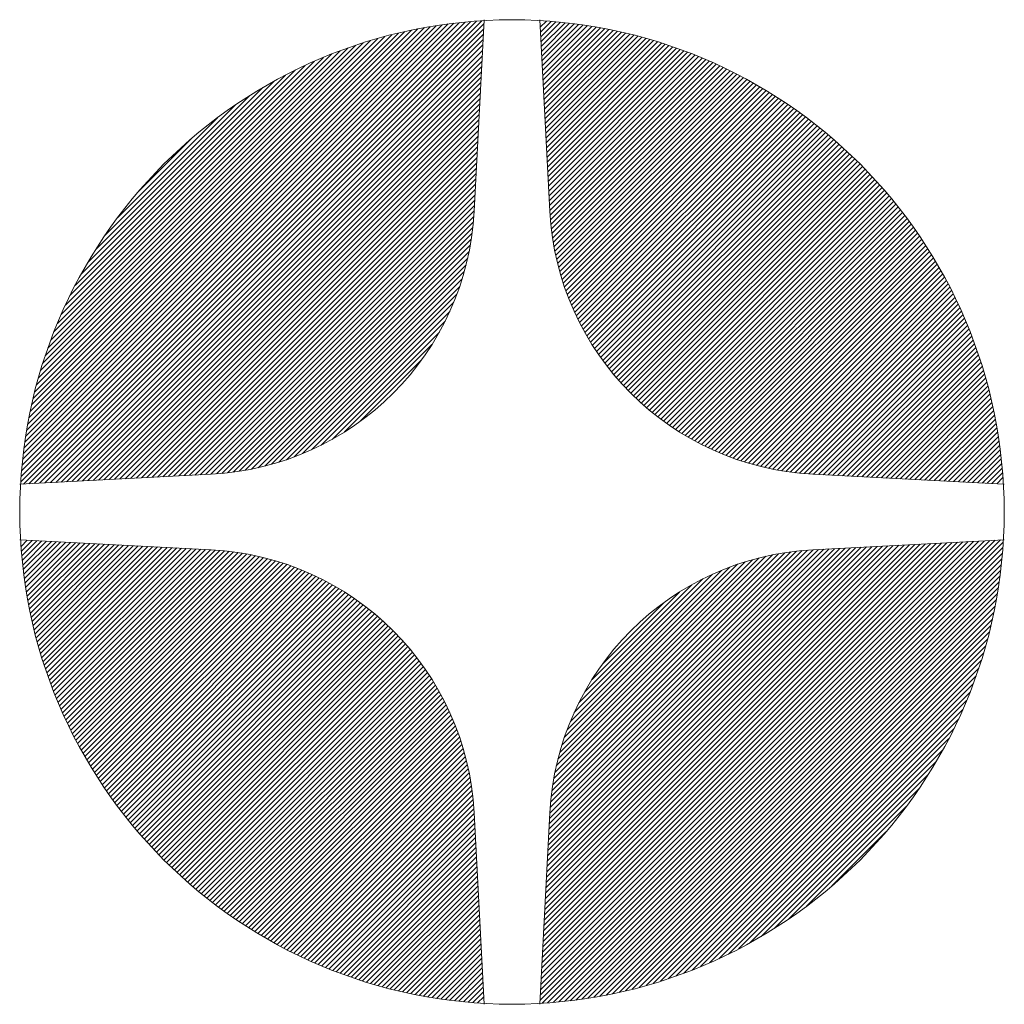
# Model space of a CAD drawing. Header units: millimetres. Extents: x 4 to 836, y 5 to 589.
# Tile 86 of 168: x 654.55 to 659.86, y 11.3 to 16.61. Entities that reach past the tile are written whole.
import ezdxf

# ---------------------------------------------------------------- set-up
doc = ezdxf.new("R2010")
doc.units = ezdxf.units.MM
doc.layers.add('256', color=7, linetype='Continuous', true_color=0xffffff)

# ---------------------------------------------------------------- blocks, each defined once
blk = doc.blocks.new('HATCH19')
at = {"color": 5, "lineweight": 13}
for p, q in [((657.357539, 11.320064), (659.842144, 13.804669)), ((657.359053, 11.348953), (659.813255, 13.803155)), ((657.360567, 11.377842), (659.784365, 13.801641)), ((657.362081, 11.406732), (659.755476, 13.800126)), ((657.363595, 11.435621), (659.726587, 13.798612)), ((657.365109, 11.464511), (659.697697, 13.797098)), ((657.366623, 11.4934), (659.668808, 13.795584)), ((657.368137, 11.52229), (659.639918, 13.79407)), ((657.369601, 11.30475), (659.857458, 13.792607)), ((657.369651, 11.551179), (659.611029, 13.792556)), ((657.371165, 11.580069), (659.582139, 13.791042)), ((657.372679, 11.608958), (659.55325, 13.789528)), ((657.374194, 11.637847), (659.524361, 13.788014)), ((657.375708, 11.666737), (659.495471, 13.7865)), ((657.377222, 11.695626), (659.466582, 13.784986)), ((657.378736, 11.724516), (659.437692, 13.783472)), ((657.38025, 11.753405), (659.408803, 13.781958)), ((657.381764, 11.782295), (659.379913, 13.780444)), ((657.383278, 11.811184), (659.351024, 13.77893)), ((657.384792, 11.840074), (659.322135, 13.777416)), ((657.386306, 11.868963), (659.293245, 13.775902)), ((657.38782, 11.897852), (659.264356, 13.774388)), ((657.389334, 11.926742), (659.235466, 13.772874)), ((657.390848, 11.955631), (659.206577, 13.77136)), ((657.392362, 11.984521), (659.177687, 13.769846)), ((657.393876, 12.01341), (659.148798, 13.768332)), ((657.39539, 12.0423), (659.119908, 13.766818)), ((657.396904, 12.071189), (659.091019, 13.765304)), ((657.398418, 12.100079), (659.06213, 13.76379)), ((657.398944, 11.306718), (659.855491, 13.763264)), ((657.399932, 12.128968), (659.03324, 13.762276)), ((657.401446, 12.157857), (659.004351, 13.760762)), ((657.40296, 12.186747), (658.975461, 13.759248)), ((657.404474, 12.215636), (658.946572, 13.757734)), ((657.405988, 12.244526), (658.917682, 13.75622)), ((657.407502, 12.273415), (658.888793, 13.754706)), ((657.409016, 12.302305), (658.859904, 13.753192)), ((657.41053, 12.331194), (658.831014, 13.751678)), ((657.412325, 12.360364), (658.801844, 13.749883)), ((657.414748, 12.390163), (658.772045, 13.74746)), ((657.417847, 12.420637), (658.741571, 13.744362)), ((657.421673, 12.451838), (658.71037, 13.740536)), ((657.426287, 12.483828), (658.67838, 13.735921)), ((657.428644, 11.309042), (659.853167, 13.733565)), ((657.431762, 12.516679), (658.64553, 13.730446)), ((657.438181, 12.550473), (658.611735, 13.724027)), ((657.445645, 12.585313), (658.576896, 13.716563)), ((657.454276, 12.621319), (658.540889, 13.707932)), ((657.458714, 11.311737), (659.850472, 13.703494)), ((657.464225, 12.658643), (658.503565, 13.697983)), ((657.47568, 12.697474), (658.464735, 13.686528)), ((657.488884, 12.738053), (658.424155, 13.673324)), ((657.489171, 11.314818), (659.84739, 13.673037)), ((657.504159, 12.780703), (658.381505, 13.65805)), ((657.520031, 11.318303), (659.843905, 13.642177)), ((657.521946, 12.825866), (658.336342, 13.640262)), ((657.542881, 12.874177), (658.288031, 13.619327)), ((657.551313, 11.322209), (659.839999, 13.610896)), ((657.567944, 12.926615), (658.235594, 13.594264)), ((657.583035, 11.326556), (659.835652, 13.579173)), ((657.598787, 12.984833), (658.177375, 13.563422)), ((657.61522, 11.331366), (659.830843, 13.546988)), ((657.638663, 13.052085), (658.110124, 13.523545)), ((657.647892, 11.336662), (659.825547, 13.514317)), ((657.681075, 11.34247), (659.819739, 13.481133)), ((657.696171, 13.136968), (658.02524, 13.466037)), ((657.714799, 11.348818), (659.81339, 13.447409)), ((657.749096, 11.355739), (659.806469, 13.413113)), ((657.783999, 11.363268), (659.798941, 13.378209)), ((657.81955, 11.371442), (659.790766, 13.342659)), ((657.85579, 11.380308), (659.7819, 13.306418)), ((657.892772, 11.389914), (659.772295, 13.269437)), ((657.93055, 11.400316), (659.761892, 13.231659)), ((657.969189, 11.41158), (659.750628, 13.193019)), ((658.008764, 11.42378), (659.738428, 13.153444)), ((658.049363, 11.437003), (659.725205, 13.112846)), ((658.091086, 11.451351), (659.710858, 13.071123)), ((658.134055, 11.466944), (659.695264, 13.028154)), ((658.178415, 11.483929), (659.678279, 12.983793)), ((658.224346, 11.502485), (659.659724, 12.937862)), ((658.27207, 11.522833), (659.639376, 12.890139)), ((658.321868, 11.545256), (659.616953, 12.840341)), ((658.37411, 11.570122), (659.592086, 12.788098)), ((658.429294, 11.597931), (659.564277, 12.732914)), ((658.488121, 11.629382), (659.532826, 12.674088)), ((658.551633, 11.665519), (659.49669, 12.610576)), ((658.621508, 11.708019), (659.454189, 12.5407)), ((658.700793, 11.759928), (659.40228, 12.461415)), ((658.796286, 11.828046), (659.334163, 12.365922)), ((658.933104, 11.937489), (659.22472, 12.229104))]:
    blk.add_line(p, q, dxfattribs=at)
blk = doc.blocks.new('HATCH21')
at = {"color": 5, "lineweight": 13}
for p, q in [((657.358574, 16.571414), (657.392138, 16.604978)), ((657.359937, 16.545402), (657.417607, 16.603071)), ((657.3613, 16.519389), (657.442849, 16.600938)), ((657.362663, 16.493377), (657.46787, 16.598584)), ((657.364027, 16.467365), (657.492676, 16.596015)), ((657.36539, 16.441353), (657.517271, 16.593234)), ((657.366753, 16.415341), (657.541659, 16.590247)), ((657.368116, 16.389329), (657.565846, 16.587058)), ((657.36948, 16.363316), (657.589835, 16.583672)), ((657.370843, 16.337304), (657.61363, 16.580092)), ((657.372206, 16.311292), (657.637236, 16.576322)), ((657.373569, 16.28528), (657.660655, 16.572366)), ((657.374933, 16.259268), (657.683892, 16.568227)), ((657.376296, 16.233256), (657.70695, 16.56391)), ((657.377659, 16.207243), (657.729832, 16.559416)), ((657.379022, 16.181231), (657.752541, 16.55475)), ((657.380386, 16.155219), (657.77508, 16.549913)), ((657.381749, 16.129207), (657.797452, 16.54491)), ((657.383112, 16.103195), (657.819659, 16.539742)), ((657.384475, 16.077182), (657.841705, 16.534412)), ((657.385839, 16.05117), (657.863591, 16.528923)), ((657.387202, 16.025158), (657.885321, 16.523278)), ((657.388565, 15.999146), (657.906896, 16.517477)), ((657.389928, 15.973134), (657.928319, 16.511525)), ((657.391292, 15.947122), (657.949592, 16.505422)), ((657.392655, 15.921109), (657.970717, 16.499172)), ((657.394018, 15.895097), (657.991696, 16.492775)), ((657.395381, 15.869085), (658.01253, 16.486234)), ((657.396744, 15.843073), (658.033222, 16.479551)), ((657.398108, 15.817061), (658.053774, 16.472727)), ((657.399471, 15.791049), (658.074187, 16.465764)), ((657.400834, 15.765036), (658.094462, 16.458664)), ((657.402197, 15.739024), (658.114602, 16.451429)), ((657.403561, 15.713012), (658.134608, 16.44406)), ((657.404924, 15.687), (658.154482, 16.436558)), ((657.406287, 15.660988), (658.174224, 16.428925)), ((657.40765, 15.634975), (658.193837, 16.421162)), ((657.409014, 15.608963), (658.213321, 16.41327)), ((657.410377, 15.582951), (658.232678, 16.405252)), ((657.411893, 15.557092), (658.251909, 16.397108)), ((657.413819, 15.531642), (658.271015, 16.388839)), ((657.416141, 15.506589), (658.289998, 16.380446)), ((657.418843, 15.481915), (658.308859, 16.371931)), ((657.42191, 15.457607), (658.327598, 16.363295)), ((657.425328, 15.43365), (658.346217, 16.354538)), ((657.429086, 15.410032), (658.364716, 16.345662)), ((657.433171, 15.386742), (658.383097, 16.336668)), ((657.437573, 15.363769), (658.401361, 16.327556)), ((657.442282, 15.341102), (658.419508, 16.318328)), ((657.447289, 15.318733), (658.43754, 16.308984)), ((657.452584, 15.296654), (658.455457, 16.299526)), ((657.458161, 15.274855), (658.47326, 16.289953)), ((657.464012, 15.25333), (658.490949, 16.280267)), ((657.47013, 15.232073), (658.508526, 16.270469)), ((657.476508, 15.211075), (658.525992, 16.260559)), ((657.48314, 15.190332), (658.543346, 16.250538)), ((657.490022, 15.169838), (658.56059, 16.240407)), ((657.497146, 15.149588), (658.577724, 16.230166)), ((657.50451, 15.129575), (658.59475, 16.219815)), ((657.512107, 15.109797), (658.611666, 16.209357)), ((657.519933, 15.090248), (658.628475, 16.19879)), ((657.527985, 15.070925), (658.645177, 16.188116)), ((657.536259, 15.051823), (658.661771, 16.177335)), ((657.54475, 15.032939), (658.67826, 16.166448)), ((657.553456, 15.014269), (658.694642, 16.155455)), ((657.562373, 14.995811), (658.710919, 16.144357)), ((657.571499, 14.977561), (658.727091, 16.133153)), ((657.58083, 14.959517), (658.743158, 16.121845)), ((657.590364, 14.941676), (658.759122, 16.110433)), ((657.600098, 14.924034), (658.774982, 16.098918)), ((657.610031, 14.906591), (658.790738, 16.087299)), ((657.620159, 14.889344), (658.806391, 16.075576)), ((657.630481, 14.872291), (658.821942, 16.063751)), ((657.640995, 14.85543), (658.83739, 16.051824)), ((657.6517, 14.838759), (658.852736, 16.039795)), ((657.662593, 14.822276), (658.86798, 16.027664)), ((657.673673, 14.805981), (658.883123, 16.015431)), ((657.684938, 14.789871), (658.898164, 16.003097)), ((657.696388, 14.773946), (658.913104, 15.990661)), ((657.708022, 14.758203), (658.927943, 15.978125)), ((657.719837, 14.742643), (658.942682, 15.965488)), ((657.731833, 14.727265), (658.95732, 15.952751)), ((657.74401, 14.712066), (658.971857, 15.939913)), ((657.756367, 14.697047), (658.986294, 15.926975)), ((657.768902, 14.682207), (659.000632, 15.913936)), ((657.781615, 14.667545), (659.014869, 15.900798)), ((657.794506, 14.65306), (659.029006, 15.88756)), ((657.807575, 14.638753), (659.043043, 15.874221)), ((657.82082, 14.624623), (659.05698, 15.860783)), ((657.834243, 14.61067), (659.070818, 15.847245)), ((657.847842, 14.596894), (659.084556, 15.833608)), ((657.861618, 14.583294), (659.098194, 15.81987)), ((657.87557, 14.569871), (659.111732, 15.806033)), ((657.889699, 14.556625), (659.12517, 15.792096)), ((657.904005, 14.543556), (659.138509, 15.778059)), ((657.918489, 14.530664), (659.151748, 15.763923)), ((657.93315, 14.51795), (659.164886, 15.749686)), ((657.94799, 14.505414), (659.177925, 15.735349)), ((657.963008, 14.493057), (659.190864, 15.720912)), ((657.978206, 14.48088), (659.203702, 15.706375)), ((657.993585, 14.468883), (659.21644, 15.691738)), ((658.009144, 14.457067), (659.229077, 15.677)), ((658.024886, 14.445433), (659.241613, 15.662161)), ((658.04081, 14.433982), (659.254049, 15.647221)), ((658.056919, 14.422716), (659.266384, 15.63218)), ((658.073214, 14.411635), (659.278617, 15.617038)), ((658.089696, 14.400741), (659.290748, 15.601794)), ((658.106366, 14.390036), (659.302778, 15.586448)), ((658.123227, 14.379522), (659.314706, 15.571)), ((658.140279, 14.369199), (659.326531, 15.55545)), ((658.157526, 14.35907), (659.338254, 15.539797)), ((658.174968, 14.349137), (659.349873, 15.524042)), ((658.192609, 14.339401), (659.361389, 15.508182)), ((658.210449, 14.329867), (659.372802, 15.492219)), ((658.228493, 14.320535), (659.38411, 15.476152)), ((658.246742, 14.311409), (659.395314, 15.45998)), ((658.265199, 14.302491), (659.406413, 15.443704)), ((658.283868, 14.293784), (659.417406, 15.427322)), ((658.302751, 14.285292), (659.428293, 15.410834)), ((658.321852, 14.277017), (659.439075, 15.39424)), ((658.341175, 14.268965), (659.449749, 15.377539)), ((658.360723, 14.261137), (659.460316, 15.36073)), ((658.3805, 14.253539), (659.470775, 15.343814)), ((658.400512, 14.246175), (659.481126, 15.326789)), ((658.420762, 14.239049), (659.491367, 15.309655)), ((658.441255, 14.232167), (659.501499, 15.292412)), ((658.461997, 14.225534), (659.51152, 15.275058)), ((658.482993, 14.219155), (659.521431, 15.257593)), ((658.50425, 14.213036), (659.53123, 15.240016)), ((658.525774, 14.207185), (659.540916, 15.222327)), ((658.547571, 14.201607), (659.550489, 15.204524)), ((658.56965, 14.19631), (659.559948, 15.186608)), ((658.592018, 14.191302), (659.569292, 15.168577)), ((658.614683, 14.186592), (659.578521, 15.15043)), ((658.637655, 14.182189), (659.587633, 15.132166)), ((658.660944, 14.178103), (659.596627, 15.113786)), ((658.684561, 14.174344), (659.605504, 15.095287)), ((658.708516, 14.170924), (659.614261, 15.076668)), ((658.732823, 14.167855), (659.622898, 15.05793)), ((658.757496, 14.165152), (659.631413, 15.03907)), ((658.782548, 14.162829), (659.639806, 15.020087)), ((658.807996, 14.160902), (659.648076, 15.000981)), ((658.833854, 14.159384), (659.65622, 14.981751)), ((658.859866, 14.158021), (659.664239, 14.962394)), ((658.885878, 14.156658), (659.672131, 14.94291)), ((658.91189, 14.155294), (659.679894, 14.923298)), ((658.937903, 14.153931), (659.687528, 14.903556)), ((658.963915, 14.152568), (659.69503, 14.883683)), ((658.989927, 14.151205), (659.7024, 14.863678)), ((659.015939, 14.149841), (659.709636, 14.843538)), ((659.041951, 14.148478), (659.716736, 14.823263)), ((659.067963, 14.147115), (659.723699, 14.802851)), ((659.093976, 14.145752), (659.730524, 14.7823)), ((659.119988, 14.144388), (659.737207, 14.761608)), ((659.146, 14.143025), (659.743749, 14.740774)), ((659.172012, 14.141662), (659.750146, 14.719796)), ((659.198024, 14.140299), (659.756397, 14.698672)), ((659.224036, 14.138935), (659.762501, 14.6774)), ((659.250049, 14.137572), (659.768454, 14.655977)), ((659.276061, 14.136209), (659.774254, 14.634403)), ((659.302073, 14.134846), (659.779901, 14.612673)), ((659.328085, 14.133482), (659.78539, 14.590787)), ((659.354097, 14.132119), (659.79072, 14.568742)), ((659.380109, 14.130756), (659.795889, 14.546535)), ((659.406122, 14.129393), (659.800893, 14.524164)), ((659.432134, 14.128029), (659.80573, 14.501626)), ((659.458146, 14.126666), (659.810397, 14.478917)), ((659.484158, 14.125303), (659.814891, 14.456036)), ((659.51017, 14.12394), (659.81921, 14.432979)), ((659.536182, 14.122576), (659.823349, 14.409743)), ((659.562195, 14.121213), (659.827305, 14.386324)), ((659.588207, 14.11985), (659.831076, 14.362719)), ((659.614219, 14.118487), (659.834657, 14.338924)), ((659.640231, 14.117123), (659.838044, 14.314936)), ((659.666243, 14.11576), (659.841233, 14.29075)), ((659.692255, 14.114397), (659.844221, 14.266362)), ((659.718268, 14.113034), (659.847003, 14.241769)), ((659.74428, 14.11167), (659.849573, 14.216964)), ((659.770292, 14.110307), (659.851928, 14.191943)), ((659.796304, 14.108944), (659.854062, 14.166701)), ((659.822316, 14.107581), (659.855969, 14.141234))]:
    blk.add_line(p, q, dxfattribs=at)
blk = doc.blocks.new('HATCH23')
at = {"color": 5, "lineweight": 13}
for p, q in [((654.555755, 14.11871), (657.043497, 16.606453)), ((654.557723, 14.148055), (657.014153, 16.604484)), ((654.560049, 14.177755), (656.984452, 16.602159)), ((654.562745, 14.207827), (656.95438, 16.599463)), ((654.565828, 14.238286), (656.923922, 16.59638)), ((654.569314, 14.269147), (656.89306, 16.592893)), ((654.570955, 14.106536), (657.055672, 16.591253)), ((654.573222, 14.30043), (656.861777, 16.588986)), ((654.577571, 14.332154), (656.830053, 16.584637)), ((654.582382, 14.364341), (656.797866, 16.579826)), ((654.58768, 14.397015), (656.765193, 16.574528)), ((654.59349, 14.4302), (656.732008, 16.568718)), ((654.599841, 14.463926), (656.698282, 16.562367)), ((654.599845, 14.10805), (657.054158, 16.562363)), ((654.606764, 14.498225), (656.663983, 16.555444)), ((654.614294, 14.533131), (656.629077, 16.547913)), ((654.622471, 14.568683), (656.593524, 16.539736)), ((654.628734, 14.109564), (657.052644, 16.533474)), ((654.63134, 14.604927), (656.557281, 16.530868)), ((654.640948, 14.641911), (656.520297, 16.52126)), ((654.651354, 14.679692), (656.482516, 16.510854)), ((654.657624, 14.111078), (657.05113, 16.504584)), ((654.662621, 14.718335), (656.443873, 16.499587)), ((654.674825, 14.757914), (656.404294, 16.487383)), ((654.686513, 14.112592), (657.049616, 16.475695)), ((654.688051, 14.798516), (656.363692, 16.474156)), ((654.702403, 14.840243), (656.321965, 16.459804)), ((654.715403, 14.114106), (657.048102, 16.446805)), ((654.718002, 14.883217), (656.278991, 16.444206)), ((654.734992, 14.927583), (656.234625, 16.427215)), ((654.744292, 14.11562), (657.046588, 16.417916)), ((654.753554, 14.97352), (656.188688, 16.408654)), ((654.773182, 14.117134), (657.045074, 16.389027)), ((654.773909, 15.02125), (656.140957, 16.388299)), ((654.79634, 15.071057), (656.091151, 16.365868)), ((654.802071, 14.118648), (657.04356, 16.360137)), ((654.821217, 15.123309), (656.038899, 16.340991)), ((654.830961, 14.120162), (657.042046, 16.331248)), ((654.849037, 15.178505), (655.983703, 16.31317)), ((654.85985, 14.121676), (657.040532, 16.302358)), ((654.880504, 15.237347), (655.924861, 16.281704)), ((654.888739, 14.12319), (657.039018, 16.273469)), ((654.91666, 15.300878), (655.861329, 16.245548)), ((654.917629, 14.124704), (657.037504, 16.244579)), ((654.946518, 14.126218), (657.03599, 16.21569)), ((654.959188, 15.370782), (655.791426, 16.20302)), ((654.975408, 14.127732), (657.034476, 16.186801)), ((655.004297, 14.129246), (657.032962, 16.157911)), ((655.011141, 15.45011), (655.712098, 16.151067)), ((655.033187, 14.130761), (657.031448, 16.129022)), ((655.062076, 14.132275), (657.029934, 16.100132)), ((655.079341, 15.545686), (655.616521, 16.082866)), ((655.090966, 14.133789), (657.02842, 16.071243)), ((655.119855, 14.135303), (657.026906, 16.042353)), ((655.148745, 14.136817), (657.025392, 16.013464)), ((655.177634, 14.138331), (657.023878, 15.984574)), ((655.189084, 15.682804), (655.479403, 15.973124)), ((655.206524, 14.139845), (657.022364, 15.955685)), ((655.235413, 14.141359), (657.02085, 15.926796)), ((655.264302, 14.142873), (657.019336, 15.897906)), ((655.293192, 14.144387), (657.017822, 15.869017)), ((655.322081, 14.145901), (657.016308, 15.840127)), ((655.350971, 14.147415), (657.014794, 15.811238)), ((655.37986, 14.148929), (657.01328, 15.782348)), ((655.40875, 14.150443), (657.011766, 15.753459)), ((655.437639, 14.151957), (657.010252, 15.724569)), ((655.466529, 14.153471), (657.008738, 15.69568)), ((655.495418, 14.154985), (657.007224, 15.666791)), ((655.524308, 14.156499), (657.00571, 15.637901)), ((655.553197, 14.158013), (657.004196, 15.609012)), ((655.582087, 14.159527), (657.002682, 15.580122)), ((655.611255, 14.16132), (657.000889, 15.550954)), ((655.641051, 14.163741), (656.998468, 15.521158)), ((655.671522, 14.166837), (656.995372, 15.490686)), ((655.702721, 14.17066), (656.991549, 15.459488)), ((655.734708, 14.175272), (656.986937, 15.427501)), ((655.767555, 14.180743), (656.981466, 15.394654)), ((655.801346, 14.187159), (656.97505, 15.360863)), ((655.836181, 14.194619), (656.96759, 15.326027)), ((655.872184, 14.203245), (656.958963, 15.290025)), ((655.909502, 14.213189), (656.94902, 15.252706)), ((655.948327, 14.224638), (656.937571, 15.213882)), ((655.988899, 14.237835), (656.924374, 15.173309)), ((656.031541, 14.253102), (656.909107, 15.130667)), ((656.076694, 14.270878), (656.89133, 15.085515)), ((656.124992, 14.291801), (656.870408, 15.037217)), ((656.177412, 14.316846), (656.845363, 14.984797)), ((656.235605, 14.347663), (656.814545, 14.926604)), ((656.302814, 14.387497), (656.774712, 14.859395)), ((656.387599, 14.444906), (656.717302, 14.77461))]:
    blk.add_line(p, q, dxfattribs=at)
blk = doc.blocks.new('HATCH25')
at = {"color": 5, "lineweight": 13}
for p, q in [((654.55723, 13.770071), (654.590794, 13.803635)), ((654.559137, 13.744602), (654.616806, 13.802271)), ((654.56127, 13.71936), (654.642818, 13.800908)), ((654.563624, 13.694338), (654.66883, 13.799545)), ((654.566194, 13.669533), (654.694843, 13.798182)), ((654.568974, 13.644938), (654.720855, 13.796818)), ((654.571961, 13.620549), (654.746867, 13.795455)), ((654.57515, 13.596363), (654.772879, 13.794092)), ((654.578537, 13.572374), (654.798891, 13.792729)), ((654.582117, 13.548579), (654.824904, 13.791366)), ((654.585886, 13.524973), (654.850916, 13.790002)), ((654.589842, 13.501553), (654.876928, 13.788639)), ((654.593981, 13.478316), (654.90294, 13.787276)), ((654.598298, 13.455259), (654.928952, 13.785913)), ((654.602792, 13.432377), (654.954965, 13.784549)), ((654.607459, 13.409668), (654.980977, 13.783186)), ((654.612295, 13.387129), (655.006989, 13.781823)), ((654.617299, 13.364757), (655.033001, 13.78046)), ((654.622466, 13.342549), (655.059013, 13.779096)), ((654.627796, 13.320504), (655.085026, 13.777733)), ((654.633285, 13.298617), (655.111038, 13.77637)), ((654.638931, 13.276887), (655.13705, 13.775007)), ((654.644731, 13.255312), (655.163062, 13.773643)), ((654.650683, 13.233889), (655.189074, 13.77228)), ((654.656786, 13.212617), (655.215086, 13.770917)), ((654.663037, 13.191492), (655.241099, 13.769554)), ((654.669433, 13.170513), (655.267111, 13.768191)), ((654.675974, 13.149679), (655.293123, 13.766827)), ((654.682658, 13.128986), (655.319135, 13.765464)), ((654.689481, 13.108435), (655.345147, 13.764101)), ((654.696444, 13.088022), (655.37116, 13.762738)), ((654.703544, 13.067746), (655.397172, 13.761374)), ((654.710779, 13.047606), (655.423184, 13.760011)), ((654.718148, 13.0276), (655.449196, 13.758648)), ((654.72565, 13.007727), (655.475208, 13.757285)), ((654.733284, 12.987984), (655.501221, 13.755921)), ((654.741046, 12.968372), (655.527233, 13.754558)), ((654.748938, 12.948888), (655.553245, 13.753195)), ((654.756956, 12.929531), (655.579257, 13.751832)), ((654.7651, 12.9103), (655.605116, 13.750315)), ((654.773369, 12.891193), (655.630566, 13.74839)), ((654.781762, 12.87221), (655.65562, 13.746068)), ((654.790277, 12.85335), (655.680293, 13.743366)), ((654.798913, 12.834611), (655.704602, 13.740299)), ((654.80767, 12.815992), (655.728558, 13.73688)), ((654.816546, 12.797492), (655.752176, 13.733123)), ((654.82554, 12.779111), (655.775466, 13.729037)), ((654.834652, 12.760848), (655.79844, 13.724635)), ((654.84388, 12.7427), (655.821106, 13.719927)), ((654.853224, 12.724669), (655.843475, 13.71492)), ((654.862682, 12.706752), (655.865555, 13.709624)), ((654.872255, 12.688949), (655.887353, 13.704047)), ((654.881941, 12.671259), (655.908878, 13.698197)), ((654.891739, 12.653682), (655.930136, 13.692079)), ((654.901649, 12.636217), (655.951133, 13.685701)), ((654.91167, 12.618862), (655.971876, 13.679068)), ((654.921801, 12.601618), (655.99237, 13.672187)), ((654.932042, 12.584484), (656.012621, 13.665062)), ((654.942393, 12.567459), (656.032633, 13.657699)), ((654.952851, 12.550542), (656.052411, 13.650102)), ((654.963418, 12.533733), (656.07196, 13.642275)), ((654.974092, 12.517032), (656.091283, 13.634223)), ((654.984873, 12.500437), (656.110385, 13.62595)), ((654.99576, 12.483949), (656.129269, 13.617458)), ((655.006753, 12.467567), (656.147939, 13.608753)), ((655.017851, 12.45129), (656.166397, 13.599835)), ((655.029055, 12.435118), (656.184647, 13.59071)), ((655.040363, 12.41905), (656.202691, 13.581379)), ((655.051775, 12.403087), (656.220533, 13.571845)), ((655.06329, 12.387227), (656.238174, 13.56211)), ((655.07491, 12.371471), (656.255617, 13.552178)), ((655.086632, 12.355817), (656.272864, 13.54205)), ((655.098457, 12.340267), (656.289917, 13.531727)), ((655.110384, 12.324819), (656.306779, 13.521213)), ((655.122413, 12.309473), (656.32345, 13.510509)), ((655.134545, 12.294229), (656.339932, 13.499616)), ((655.146777, 12.279086), (656.356228, 13.488536)), ((655.159112, 12.264045), (656.372337, 13.47727)), ((655.171547, 12.249104), (656.388263, 13.46582)), ((655.184083, 12.234265), (656.404005, 13.454187)), ((655.19672, 12.219527), (656.419565, 13.442372)), ((655.209457, 12.204889), (656.434944, 13.430375)), ((655.222295, 12.190351), (656.450142, 13.418198)), ((655.235233, 12.175914), (656.465162, 13.405842)), ((655.248272, 12.161577), (656.480002, 13.393307)), ((655.26141, 12.14734), (656.494664, 13.380594)), ((655.274649, 12.133203), (656.509148, 13.367702)), ((655.287987, 12.119166), (656.523455, 13.354634)), ((655.301425, 12.105228), (656.537585, 13.341388)), ((655.314963, 12.091391), (656.551538, 13.327966)), ((655.3286, 12.077653), (656.565314, 13.314367)), ((655.342338, 12.064015), (656.578914, 13.300591)), ((655.356175, 12.050477), (656.592337, 13.286639)), ((655.370112, 12.037038), (656.605583, 13.27251)), ((655.384149, 12.0237), (656.618652, 13.258203)), ((655.398285, 12.010461), (656.631544, 13.24372)), ((655.412522, 11.997322), (656.644258, 13.229058)), ((655.426859, 11.984284), (656.656794, 13.214219)), ((655.441296, 11.971345), (656.669151, 13.1992)), ((655.455833, 11.958507), (656.681328, 13.184002)), ((655.47047, 11.945769), (656.693326, 13.168624)), ((655.485209, 11.933132), (656.705142, 13.153065)), ((655.500047, 11.920595), (656.716776, 13.137323)), ((655.514987, 11.908159), (656.728226, 13.121398)), ((655.530028, 11.895825), (656.739493, 13.105289)), ((655.54517, 11.883592), (656.750573, 13.088995)), ((655.560414, 11.87146), (656.761467, 13.072513)), ((655.57576, 11.85943), (656.772172, 13.055842)), ((655.591208, 11.847503), (656.782687, 13.038982)), ((655.606758, 11.835677), (656.79301, 13.021929)), ((655.622411, 11.823955), (656.803139, 13.004683)), ((655.638167, 11.812335), (656.813072, 12.98724)), ((655.654026, 11.800819), (656.822807, 12.9696)), ((655.669989, 11.789407), (656.832342, 12.951759)), ((655.686056, 11.778099), (656.841673, 12.933716)), ((655.702228, 11.766895), (656.8508, 12.915467)), ((655.718504, 11.755796), (656.859718, 12.897009)), ((655.734886, 11.744803), (656.868424, 12.878341)), ((655.751374, 11.733915), (656.876917, 12.859457)), ((655.767968, 11.723134), (656.885191, 12.840356)), ((655.78467, 11.712459), (656.893244, 12.821034)), ((655.801478, 11.701892), (656.901071, 12.801486)), ((655.818394, 11.691433), (656.908669, 12.781708)), ((655.835419, 11.681083), (656.916033, 12.761697)), ((655.852553, 11.670841), (656.923159, 12.741447)), ((655.869797, 11.660709), (656.930041, 12.720954)), ((655.887151, 11.650688), (656.936674, 12.700212)), ((655.904616, 11.640778), (656.943053, 12.679215)), ((655.922192, 11.630979), (656.949172, 12.657959)), ((655.939882, 11.621293), (656.955024, 12.636435)), ((655.957684, 11.61172), (656.960602, 12.614637)), ((655.9756, 11.602261), (656.965899, 12.592559)), ((655.993632, 11.592916), (656.970906, 12.570191)), ((656.011778, 11.583688), (656.975616, 12.547525)), ((656.030042, 11.574576), (656.980019, 12.524553)), ((656.048422, 11.565581), (656.984106, 12.501264)), ((656.066922, 11.556705), (656.987865, 12.477648)), ((656.08554, 11.547948), (656.991284, 12.453692)), ((656.104279, 11.539311), (656.994353, 12.429385)), ((656.123139, 11.530795), (656.997056, 12.404713)), ((656.142121, 11.522402), (656.999379, 12.379661)), ((656.161227, 11.514133), (657.001306, 12.354212)), ((656.180458, 11.505988), (657.002824, 12.328355)), ((656.199814, 11.497969), (657.004187, 12.302342)), ((656.219298, 11.490078), (657.005551, 12.27633)), ((656.23891, 11.482314), (657.006914, 12.250318)), ((656.258652, 11.474681), (657.008277, 12.224306)), ((656.278525, 11.467178), (657.00964, 12.198294)), ((656.29853, 11.459808), (657.011004, 12.172282)), ((656.31867, 11.452573), (657.012367, 12.146269)), ((656.338945, 11.445472), (657.01373, 12.120257)), ((656.359357, 11.438509), (657.015093, 12.094245)), ((656.379909, 11.431685), (657.016457, 12.068233)), ((656.4006, 11.425001), (657.01782, 12.042221)), ((656.421434, 11.41846), (657.019183, 12.016209)), ((656.442412, 11.412062), (657.020546, 11.990196)), ((656.463537, 11.405811), (657.02191, 11.964184)), ((656.484809, 11.399708), (657.023273, 11.938172)), ((656.506231, 11.393755), (657.024636, 11.91216)), ((656.527806, 11.387954), (657.025999, 11.886148)), ((656.549535, 11.382308), (657.027363, 11.860135)), ((656.571421, 11.376818), (657.028726, 11.834123)), ((656.593466, 11.371488), (657.030089, 11.808111)), ((656.615673, 11.36632), (657.031452, 11.782099)), ((656.638044, 11.361316), (657.032815, 11.756087)), ((656.660583, 11.356479), (657.034179, 11.730075)), ((656.683291, 11.351811), (657.035542, 11.704062)), ((656.706172, 11.347317), (657.036905, 11.67805)), ((656.729229, 11.342999), (657.038268, 11.652038)), ((656.752466, 11.33886), (657.039632, 11.626026)), ((656.775885, 11.334903), (657.040995, 11.600014)), ((656.799489, 11.331133), (657.042358, 11.574001)), ((656.823284, 11.327552), (657.043721, 11.547989)), ((656.847272, 11.324165), (657.045085, 11.521977)), ((656.871458, 11.320975), (657.046448, 11.495965)), ((656.895846, 11.317988), (657.047811, 11.469953)), ((656.92044, 11.315206), (657.049174, 11.443941)), ((656.945245, 11.312636), (657.050538, 11.417928)), ((656.970265, 11.310281), (657.051901, 11.391916)), ((656.995507, 11.308147), (657.053264, 11.365904)), ((657.020975, 11.306239), (657.054627, 11.339892))]:
    blk.add_line(p, q, dxfattribs=at)

msp = doc.modelspace()

# ---------------------------------------------------------------- linework, layer by layer
at = {"layer": '256', "color": 5, "linetype": 'Continuous', "lineweight": 18}
for p, q in [((657.0026, 15.579), (657.0568, 16.6122)), ((657.4106, 15.579), (657.3564, 16.6122)), ((655.5832, 14.1596), (654.55, 14.1054)), ((658.83, 14.1596), (659.8632, 14.1054)), ((655.5832, 13.7516), (654.55, 13.8058)), ((658.83, 13.7516), (659.8632, 13.8058)), ((657.0026, 12.3322), (657.0568, 11.299)), ((657.4106, 12.3322), (657.3564, 11.299))]:
    msp.add_line(p, q, dxfattribs=at)
msp.add_circle((657.2066, 13.9556), 2.6559, dxfattribs=at)
for centre, start, end in [((655.5047, 15.6575), 273, 357), ((658.9085, 15.6575), 183, 267), ((655.5047, 12.2537), 3, 87), ((658.9085, 12.2537), 93, 177)]:
    msp.add_arc(centre, 1.5, start, end, dxfattribs=at)

# ---------------------------------------------------------------- block references
at = {"layer": '256', "color": 5, "linetype": 'Continuous', "lineweight": 13}
for name in ['HATCH23', 'HATCH21', 'HATCH25', 'HATCH19']:
    msp.add_blockref(name, (0, 0), dxfattribs=at)

doc.saveas('drawing.dxf')
